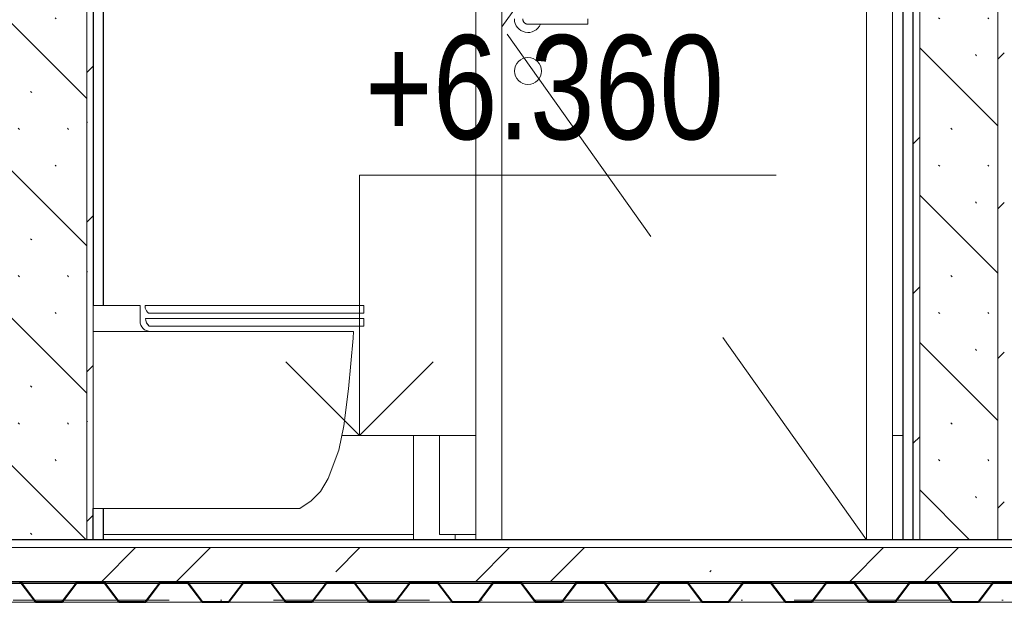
# Model space of a CAD drawing. Header units: millimetres. Extents: x -2033 to 156832, y -23587 to 25008.
# Tile 42 of 71: x 81134 to 83025, y 6040 to 7159. Entities that reach past the tile are written whole.
import ezdxf

# ---------------------------------------------------------------- set-up
doc = ezdxf.new("R2010")
doc.units = ezdxf.units.MM
for name, pattern in [('Hidden', [714.375, 476.25, -238.125]), ('Čerchovaná 10mm', [1800, 1000, -400, 0, -400]), ('Čerchovaná 3mm', [500, 300, -100, 0, -100])]:
    doc.linetypes.add(name, pattern=pattern)
for name, color, linetype, lineweight in [('CA_DVERE', 7, 'Continuous', 13), ('CA_DVERE18', 8, 'Continuous', 9), ('CA_DVERE25', 7, 'Continuous', 9), ('CA_KOTY', 3, 'Continuous', 9), ('CA_NEVHRA1', 3, 'Čerchovaná 3mm', 13), ('CA_OSY', 5, 'Continuous', 9), ('CA_PODLAHA', 1, 'Continuous', 25), ('CA_PODLAHA25', 7, 'Continuous', 13), ('CA_POHHRA18', 9, 'Continuous', 9), ('CA_POHHRA25', 7, 'Continuous', 13), ('CA_REZY', 1, 'Continuous', 25), ('CA_SRAFY', 9, 'Continuous', 25), ('CA_ZARIZPRED', 8, 'Continuous', 13)]:
    doc.layers.add(name, color=color, linetype=linetype, lineweight=lineweight)
doc.styles.add('Arial_3', font='arial.ttf', dxfattribs={"width": 0.8, "height": 200})
pattern_1 = [(0, (225784.02, 6169.97), (0, 300), [])]
pattern_2 = [(135, (225784.02, 6169.97), (-141.42136, -141.42136), []), (135, (225878.3, 6169.97), (-141.42136, -141.42136), [3.353, -96.647]), (135, (225972.59, 6169.97), (-141.42136, -141.42136), [3.353, -96.647])]
pattern_3 = [(45, (225784.02, 6169.97), (-143.6841, 143.6841), []), (45, (225879.81, 6169.97), (-143.6841, 143.6841), [3.353, -98.247]), (45, (225975.6, 6169.97), (-143.6841, 143.6841), [3.353, -98.247])]

# ---------------------------------------------------------------- blocks, each defined once
blk = doc.blocks.new('HP_Jednokridle-oboustrana-zaruben1 - 700x1970-V4-ŘEZ 3 _vestavek V1')
at = {"layer": 'CA_DVERE18'}
for p, q in [((15660, 8130), (15660, 6160)), ((16360, 6160), (16360, 8130)), ((15710, 7150), (15825, 7150)), ((15825, 7150), (15825, 7160))]:
    blk.add_line(p, q, dxfattribs=at)
at = {"layer": 'CA_DVERE18', "linetype": 'Hidden'}
for p, q in [((15660, 7145), (16360, 8130)), ((16360, 6160), (15660, 7145))]:
    blk.add_line(p, q, dxfattribs=at)
at = {"layer": 'CA_DVERE18'}
for centre, start, end in [((15710, 7160), 180, 337.3448), ((15710, 7060), 0, 180), ((15710, 7060), 180, 0)]:
    blk.add_arc(centre, 26, start, end, dxfattribs=at)
blk.add_open_spline([(15710, 7150), (15709.7, 7150), (15709.3, 7150), (15708.7, 7150.1), (15708, 7150.2), (15707.4, 7150.3), (15706.8, 7150.5), (15706.1, 7150.8), (15705.5, 7151), (15705, 7151.3), (15704.4, 7151.7), (15703.7, 7152.2), (15703, 7152.8), (15702.4, 7153.4), (15701.9, 7154.1), (15701.3, 7155), (15700.7, 7156.2), (15700.1, 7157.8), (15700, 7159.1), (15700, 7160)], degree=3, knots=[0.5, 0.5, 0.5, 0.5, 0.5208333, 0.5416667, 0.5625, 0.5833333, 0.6041667, 0.625, 0.6458333, 0.6666667, 0.6875, 0.7083333, 0.75, 0.7708333, 0.7916667, 0.8333333, 0.875, 0.9166667, 1, 1, 1, 1], dxfattribs=at)
at = {"layer": 'CA_DVERE25'}
for p, q in [((15610, 8180), (15610, 6160)), ((16410, 6160), (16410, 8180))]:
    blk.add_line(p, q, dxfattribs=at)
blk = doc.blocks.new('WC 01 - WC-V5-ŘEZ 3 _vestavek V1')
at = {"layer": 'CA_ZARIZPRED'}
for p, q in [((9715, 6610), (9805, 6610)), ((9715, 6560), (9715, 6610)), ((9805, 6580), (9805, 6610)), ((9815, 6610), (10035, 6610)), ((9815, 6610), (9815, 6605)), ((10235, 6610), (10035, 6610)), ((10235, 6595), (10235, 6610)), ((10035, 6585), (9815.7, 6585)), ((9821.4, 6595), (10035, 6595)), ((10235, 6595), (10035, 6595)), ((10035, 6585), (10235, 6585)), ((10235, 6570), (10235, 6585)), ((9822.7, 6570), (10035, 6570)), ((10235, 6570), (10035, 6570)), ((9825, 6560), (9715, 6560)), ((10035, 6560), (9825, 6560)), ((10215, 6560), (10035, 6560)), ((9715, 6220), (10035, 6220)), ((10111.7, 6220), (10035, 6220))]:
    blk.add_line(p, q, dxfattribs=at)
at = {"layer": 'CA_ZARIZPRED', "flags": 128}
for points in [[(10166.2, 6277.5), (10186.5, 6331.8), (10196.3, 6379), (10205.6, 6449.9), (10214.1, 6547.1), (10215, 6560)], [(10166.2, 6277.5), (10151.4, 6252.7), (10133.4, 6234.6), (10112.2, 6220.3), (10111.7, 6220)]]:
    blk.add_lwpolyline(points, dxfattribs=at)
at = {"layer": 'CA_ZARIZPRED'}
for centre, radius, start, end in [((9833.6, 6609.8), 19.1, 194.5849, 230.646), ((9834.8, 6584.8), 19.1, 179.354, 230.646), ((9825, 6580), 20, 180, 270), ((9834.8, 6584.8), 19.1, 205, 230.646)]:
    blk.add_arc(centre, radius, start, end, dxfattribs=at)
blk.add_open_spline([(9715, 6220), (9715, 6239.9), (9715, 6292.9), (9715, 6359.6), (9715, 6560)], degree=3, knots=[0, 0, 0, 0, 0.1880239, 0.5523307, 0.5523307, 0.5523307, 0.5523307], dxfattribs=at)
blk = doc.blocks.new('CZ-Dveře_otočné_jednokřídlé_OCZ - CZ-Dveře_otočné_jednokřídlé_900-V6-ŘEZ 3 _vestavek V1')
at = {"layer": 'CA_DVERE18'}
for p, q in [((10380, 6360), (10380, 6170)), ((10380, 6170), (10450, 6170))]:
    blk.add_line(p, q, dxfattribs=at)
at = {"layer": 'CA_DVERE25'}
for p, q in [((10330, 6360), (10330, 6160)), ((10410, 6170), (10410, 6160))]:
    blk.add_line(p, q, dxfattribs=at)
blk = doc.blocks.new('ocelová kce final - 11542_003_OK-HALA_TaO-2_ET_AciS_2025-05-29_upr_dwg-2597525-ŘEZ 3 _vestavek V1')
at = {"layer": 'CA_REZY'}
for p, q in [((21835, 6160), (4570, 6160)), ((4570, 6079), (21835, 6079)), ((9573.8, 6079), (9526.2, 6079)), ((9686.1, 6079), (9573.9, 6079)), ((9576.2, 6076.7), (9602.9, 6041.6)), ((9577.1, 6077.4), (9603.8, 6042.3)), ((9603.8, 6042.3), (9577.1, 6077.4)), ((9656.2, 6042.3), (9682.9, 6077.4)), ((9682.9, 6077.4), (9656.2, 6042.3)), ((9657.1, 6041.6), (9683.8, 6076.7)), ((9733.8, 6079), (9686.2, 6079)), ((9686.2, 6077.9), (9733.8, 6077.9)), ((9846.1, 6079), (9733.9, 6079)), ((9736.2, 6076.7), (9762.9, 6041.6)), ((9737.1, 6077.4), (9763.8, 6042.3)), ((9763.8, 6042.3), (9737.1, 6077.4)), ((9816.2, 6042.3), (9842.9, 6077.4)), ((9842.9, 6077.4), (9816.2, 6042.3)), ((9817.1, 6041.6), (9843.8, 6076.7)), ((9893.8, 6079), (9846.2, 6079)), ((9846.2, 6077.9), (9893.8, 6077.9)), ((10006.1, 6079), (9893.9, 6079)), ((9896.2, 6076.7), (9922.9, 6041.6)), ((9897.1, 6077.4), (9923.8, 6042.3)), ((9923.8, 6042.3), (9897.1, 6077.4)), ((9976.2, 6042.3), (10002.9, 6077.4)), ((10002.9, 6077.4), (9976.2, 6042.3)), ((9977.1, 6041.6), (10003.8, 6076.7)), ((10053.8, 6079), (10006.2, 6079)), ((10006.2, 6077.9), (10053.8, 6077.9)), ((10166.1, 6079), (10053.9, 6079)), ((10056.2, 6076.7), (10082.9, 6041.6)), ((10057.1, 6077.4), (10083.8, 6042.3)), ((10083.8, 6042.3), (10057.1, 6077.4)), ((10136.2, 6042.3), (10162.9, 6077.4)), ((10162.9, 6077.4), (10136.2, 6042.3)), ((10137.1, 6041.6), (10163.8, 6076.7)), ((10213.8, 6079), (10166.2, 6079)), ((10166.2, 6077.9), (10213.8, 6077.9)), ((10326.1, 6079), (10213.9, 6079)), ((10216.2, 6076.7), (10242.9, 6041.6)), ((10217.1, 6077.4), (10243.8, 6042.3)), ((10243.8, 6042.3), (10217.1, 6077.4)), ((10296.2, 6042.3), (10322.9, 6077.4)), ((10322.9, 6077.4), (10296.2, 6042.3)), ((10297.1, 6041.6), (10323.8, 6076.7)), ((10370, 6079), (10326.2, 6079)), ((10326.2, 6077.9), (10370, 6077.9)), ((10373.8, 6079), (10330, 6079)), ((10330, 6079), (10330, 6077.9)), ((10330, 6077.9), (10373.8, 6077.9)), ((10370, 6077.9), (10370, 6079)), ((10486.1, 6079), (10373.9, 6079)), ((10376.2, 6076.7), (10402.9, 6041.6)), ((10377.1, 6077.4), (10403.8, 6042.3)), ((10403.8, 6042.3), (10377.1, 6077.4)), ((10456.2, 6042.3), (10482.9, 6077.4)), ((10482.9, 6077.4), (10456.2, 6042.3)), ((10457.1, 6041.6), (10483.8, 6076.7)), ((10533.8, 6079), (10486.2, 6079)), ((10486.2, 6077.9), (10533.8, 6077.9)), ((10646.1, 6079), (10533.9, 6079)), ((10536.2, 6076.7), (10562.9, 6041.6)), ((10537.1, 6077.4), (10563.8, 6042.3)), ((10563.8, 6042.3), (10537.1, 6077.4)), ((10616.2, 6042.3), (10642.9, 6077.4)), ((10642.9, 6077.4), (10616.2, 6042.3)), ((10617.1, 6041.6), (10643.8, 6076.7)), ((10693.8, 6079), (10646.2, 6079)), ((10646.2, 6077.9), (10693.8, 6077.9)), ((10806.1, 6079), (10693.9, 6079)), ((10696.2, 6076.7), (10722.9, 6041.6)), ((10697.1, 6077.4), (10723.8, 6042.3)), ((10723.8, 6042.3), (10697.1, 6077.4)), ((10776.2, 6042.3), (10802.9, 6077.4)), ((10802.9, 6077.4), (10776.2, 6042.3)), ((10777.1, 6041.6), (10803.8, 6076.7)), ((10853.8, 6079), (10806.2, 6079)), ((10806.2, 6077.9), (10853.8, 6077.9)), ((10966.1, 6079), (10853.9, 6079)), ((10856.2, 6076.7), (10882.9, 6041.6)), ((10857.1, 6077.4), (10883.8, 6042.3)), ((10883.8, 6042.3), (10857.1, 6077.4)), ((10936.2, 6042.3), (10962.9, 6077.4)), ((10962.9, 6077.4), (10936.2, 6042.3)), ((10937.1, 6041.6), (10963.8, 6076.7)), ((11013.8, 6079), (10966.2, 6079)), ((10966.2, 6077.9), (11013.8, 6077.9)), ((11126.1, 6079), (11013.9, 6079)), ((11016.2, 6076.7), (11042.9, 6041.6)), ((11017.1, 6077.4), (11043.8, 6042.3)), ((11043.8, 6042.3), (11017.1, 6077.4)), ((11096.2, 6042.3), (11122.9, 6077.4)), ((11122.9, 6077.4), (11096.2, 6042.3)), ((11097.1, 6041.6), (11123.8, 6076.7)), ((11173.8, 6079), (11126.2, 6079)), ((11126.2, 6077.9), (11173.8, 6077.9)), ((11286.1, 6079), (11173.9, 6079)), ((11176.2, 6076.7), (11202.9, 6041.6)), ((11177.1, 6077.4), (11203.8, 6042.3)), ((11203.8, 6042.3), (11177.1, 6077.4)), ((11256.2, 6042.3), (11282.9, 6077.4)), ((11282.9, 6077.4), (11256.2, 6042.3)), ((11257.1, 6041.6), (11283.8, 6076.7)), ((11330, 6079), (11286.2, 6079)), ((11286.2, 6077.9), (11330, 6077.9)), ((11333.8, 6079), (11290, 6079)), ((11290, 6079), (11290, 6077.9)), ((11290, 6077.9), (11333.8, 6077.9)), ((11330, 6077.9), (11330, 6079)), ((11446.1, 6079), (11333.9, 6079)), ((11336.2, 6076.7), (11362.9, 6041.6)), ((11337.1, 6077.4), (11363.8, 6042.3)), ((11363.8, 6042.3), (11337.1, 6077.4)), ((11416.2, 6042.3), (11442.9, 6077.4)), ((11442.9, 6077.4), (11416.2, 6042.3)), ((11417.1, 6041.6), (11443.8, 6076.7)), ((11493.8, 6079), (11446.2, 6079)), ((11446.2, 6077.9), (11493.8, 6077.9)), ((9606.2, 6041.1), (9653.8, 6041.1)), ((9653.8, 6041.1), (9606.2, 6041.1)), ((9606.2, 6040), (9653.8, 6040)), ((9766.2, 6041.1), (9813.8, 6041.1)), ((9813.8, 6041.1), (9766.2, 6041.1)), ((9766.2, 6040), (9813.8, 6040)), ((9926.2, 6041.1), (9973.8, 6041.1)), ((9973.8, 6041.1), (9926.2, 6041.1)), ((9926.2, 6040), (9973.8, 6040)), ((10086.2, 6041.1), (10133.8, 6041.1)), ((10133.8, 6041.1), (10086.2, 6041.1)), ((10086.2, 6040), (10133.8, 6040)), ((10246.2, 6041.1), (10293.8, 6041.1)), ((10293.8, 6041.1), (10246.2, 6041.1)), ((10246.2, 6040), (10293.8, 6040)), ((10406.2, 6041.1), (10453.8, 6041.1)), ((10453.8, 6041.1), (10406.2, 6041.1)), ((10406.2, 6040), (10453.8, 6040)), ((10566.2, 6041.1), (10613.8, 6041.1)), ((10613.8, 6041.1), (10566.2, 6041.1)), ((10566.2, 6040), (10613.8, 6040)), ((10726.2, 6041.1), (10773.8, 6041.1)), ((10773.8, 6041.1), (10726.2, 6041.1)), ((10726.2, 6040), (10773.8, 6040)), ((10886.2, 6041.1), (10933.8, 6041.1)), ((10933.8, 6041.1), (10886.2, 6041.1)), ((10886.2, 6040), (10933.8, 6040)), ((11046.2, 6041.1), (11093.8, 6041.1)), ((11093.8, 6041.1), (11046.2, 6041.1)), ((11046.2, 6040), (11093.8, 6040)), ((11206.2, 6041.1), (11253.8, 6041.1)), ((11253.8, 6041.1), (11206.2, 6041.1)), ((11206.2, 6040), (11253.8, 6040)), ((11366.2, 6041.1), (11413.8, 6041.1)), ((11413.8, 6041.1), (11366.2, 6041.1)), ((11366.2, 6040), (11413.8, 6040))]:
    blk.add_line(p, q, dxfattribs=at)
for centre, radius, start, end in [((9573.8, 6075), 4.04, 36.3452, 90), ((9573.8, 6075), 2.96, 36.1815, 90), ((9573.8, 6075), 4.04, 36.3453, 88.7247), ((9686.3, 6074.8), 4.18, 91.5924, 142.6726), ((9686.2, 6075), 4.04, 90, 143.6548), ((9686.2, 6075), 2.96, 90, 143.8185), ((9733.8, 6075), 4.04, 36.3452, 90), ((9733.8, 6075), 2.96, 36.1815, 90), ((9733.8, 6075), 4.04, 36.3453, 88.7247), ((9846.3, 6074.8), 4.18, 91.5924, 142.6726), ((9846.2, 6075), 4.04, 90, 143.6548), ((9846.2, 6075), 2.96, 90, 143.8185), ((9893.8, 6075), 4.04, 36.3452, 90), ((9893.8, 6075), 2.96, 36.1815, 90), ((9893.8, 6075), 4.04, 36.3453, 88.7247), ((10006.3, 6074.8), 4.18, 91.5924, 142.6726), ((10006.2, 6075), 4.04, 90, 143.6548), ((10006.2, 6075), 2.96, 90, 143.8185), ((10053.8, 6075), 4.04, 36.3452, 90), ((10053.8, 6075), 2.96, 36.1815, 90), ((10053.8, 6075), 4.04, 36.3453, 88.7247), ((10166.3, 6074.8), 4.18, 91.5924, 142.6726), ((10166.2, 6075), 4.04, 90, 143.6548), ((10166.2, 6075), 2.96, 90, 143.8185), ((10213.8, 6075), 4.04, 36.3452, 90), ((10213.8, 6075), 2.96, 36.1815, 90), ((10213.8, 6075), 4.04, 36.3453, 88.7247), ((10326.3, 6074.8), 4.18, 91.5924, 142.6726), ((10326.2, 6075), 4.04, 90, 143.6548), ((10326.2, 6075), 2.96, 90, 143.8185), ((10373.8, 6075), 4.04, 36.3452, 90), ((10373.8, 6075), 2.96, 36.1815, 90), ((10373.8, 6075), 4.04, 36.3453, 88.7247), ((10486.3, 6074.8), 4.18, 91.5924, 142.6726), ((10486.2, 6075), 4.04, 90, 143.6548), ((10486.2, 6075), 2.96, 90, 143.8185), ((10533.8, 6075), 4.04, 36.3452, 90), ((10533.8, 6075), 2.96, 36.1815, 90), ((10533.8, 6075), 4.04, 36.3453, 88.7247), ((10646.3, 6074.8), 4.18, 91.5924, 142.6726), ((10646.2, 6075), 4.04, 90, 143.6548), ((10646.2, 6075), 2.96, 90, 143.8185), ((10693.8, 6075), 4.04, 36.3452, 90), ((10693.8, 6075), 2.96, 36.1815, 90), ((10693.8, 6075), 4.04, 36.3453, 88.7247), ((10806.3, 6074.8), 4.18, 91.5924, 142.6726), ((10806.2, 6075), 4.04, 90, 143.6548), ((10806.2, 6075), 2.96, 90, 143.8185), ((10853.8, 6075), 4.04, 36.3452, 90), ((10853.8, 6075), 2.96, 36.1815, 90), ((10853.8, 6075), 4.04, 36.3453, 88.7247), ((10966.3, 6074.8), 4.18, 91.5924, 142.6726), ((10966.2, 6075), 4.04, 90, 143.6548), ((10966.2, 6075), 2.96, 90, 143.8185), ((11013.8, 6075), 4.04, 36.3452, 90), ((11013.8, 6075), 2.96, 36.1815, 90), ((11013.8, 6075), 4.04, 36.3453, 88.7247), ((11126.3, 6074.8), 4.18, 91.5924, 142.6726), ((11126.2, 6075), 4.04, 90, 143.6548), ((11126.2, 6075), 2.96, 90, 143.8185), ((11173.8, 6075), 4.04, 36.3452, 90), ((11173.8, 6075), 2.96, 36.1815, 90), ((11173.8, 6075), 4.04, 36.3453, 88.7247), ((11286.3, 6074.8), 4.18, 91.5924, 142.6726), ((11286.2, 6075), 4.04, 90, 143.6548), ((11286.2, 6075), 2.96, 90, 143.8185), ((11333.8, 6075), 4.04, 36.3452, 90), ((11333.8, 6075), 2.96, 36.1815, 90), ((11333.8, 6075), 4.04, 36.3453, 88.7247), ((11446.3, 6074.8), 4.18, 91.5924, 142.6726), ((11446.2, 6075), 4.04, 90, 143.6548), ((11446.2, 6075), 2.96, 90, 143.8185), ((9606.2, 6044), 4.04, 216.3452, 270), ((9606.3, 6044.2), 3.09, 217.3274, 268.8539), ((9606.2, 6044), 2.96, 216.1815, 270), ((9653.8, 6044.1), 3.07, 270.9824, 322.8363), ((9653.8, 6044), 2.96, 270, 323.8185), ((9653.8, 6044), 4.04, 270, 323.6548), ((9766.2, 6044), 4.04, 216.3452, 270), ((9766.3, 6044.2), 3.09, 217.3274, 268.8539), ((9766.2, 6044), 2.96, 216.1815, 270), ((9813.8, 6044), 2.96, 270, 323.8187), ((9813.8, 6044), 2.96, 270, 323.8185), ((9813.8, 6044), 4.04, 270, 323.6548), ((9926.2, 6044), 4.04, 216.3452, 270), ((9926.3, 6044.2), 3.09, 217.3274, 268.8539), ((9926.2, 6044), 2.96, 216.1815, 270), ((9973.8, 6044), 2.96, 270, 323.8187), ((9973.8, 6044), 2.96, 270, 323.8185), ((9973.8, 6044), 4.04, 270, 323.6548), ((10086.2, 6044), 4.04, 216.3452, 270), ((10086.3, 6044.2), 3.09, 217.3274, 268.8539), ((10086.2, 6044), 2.96, 216.1815, 270), ((10133.8, 6044), 2.96, 270, 323.8187), ((10133.8, 6044), 2.96, 270, 323.8185), ((10133.8, 6044), 4.04, 270, 323.6548), ((10246.2, 6044), 4.04, 216.3452, 270), ((10246.3, 6044.2), 3.09, 217.3274, 268.8539), ((10246.2, 6044), 2.96, 216.1815, 270), ((10293.8, 6044.1), 3.07, 270.9824, 322.8363), ((10293.8, 6044), 2.96, 270, 323.8185), ((10293.8, 6044), 4.04, 270, 323.6548), ((10406.2, 6044), 4.04, 216.3452, 270), ((10406.3, 6044.2), 3.09, 217.3274, 268.8539), ((10406.2, 6044), 2.96, 216.1815, 270), ((10453.8, 6044), 2.96, 270, 323.8187), ((10453.8, 6044), 2.96, 270, 323.8185), ((10453.8, 6044), 4.04, 270, 323.6548), ((10566.2, 6044), 4.04, 216.3452, 270), ((10566.3, 6044.2), 3.09, 217.3274, 268.8539), ((10566.2, 6044), 2.96, 216.1815, 270), ((10613.8, 6044), 2.96, 270, 323.8187), ((10613.8, 6044), 2.96, 270, 323.8185), ((10613.8, 6044), 4.04, 270, 323.6548), ((10726.2, 6044), 4.04, 216.3452, 270), ((10726.3, 6044.2), 3.09, 217.3274, 268.8539), ((10726.2, 6044), 2.96, 216.1815, 270), ((10773.8, 6044), 2.96, 270, 323.8187), ((10773.8, 6044), 2.96, 270, 323.8185), ((10773.8, 6044), 4.04, 270, 323.6548), ((10886.2, 6044), 4.04, 216.3452, 270), ((10886.3, 6044.2), 3.09, 217.3274, 268.8539), ((10886.2, 6044), 2.96, 216.1815, 270), ((10933.8, 6044.1), 3.07, 270.9824, 322.8363), ((10933.8, 6044), 2.96, 270, 323.8185), ((10933.8, 6044), 4.04, 270, 323.6548), ((11046.2, 6044), 4.04, 216.3452, 270), ((11046.3, 6044.2), 3.09, 217.3274, 268.8539), ((11046.2, 6044), 2.96, 216.1815, 270), ((11093.8, 6044), 2.96, 270, 323.8187), ((11093.8, 6044), 2.96, 270, 323.8185), ((11093.8, 6044), 4.04, 270, 323.6548), ((11206.2, 6044), 4.04, 216.3452, 270), ((11206.3, 6044.2), 3.09, 217.3274, 268.8539), ((11206.2, 6044), 2.96, 216.1815, 270), ((11253.8, 6044), 2.96, 270, 323.8187), ((11253.8, 6044), 2.96, 270, 323.8185), ((11253.8, 6044), 4.04, 270, 323.6548), ((11366.2, 6044), 4.04, 216.3452, 270), ((11366.3, 6044.2), 3.09, 217.3274, 268.8539), ((11366.2, 6044), 2.96, 216.1815, 270), ((11413.8, 6044), 2.96, 270, 323.8187), ((11413.8, 6044), 2.96, 270, 323.8185), ((11413.8, 6044), 4.04, 270, 323.6548)]:
    blk.add_arc(centre, radius, start, end, dxfattribs=at)
blk = doc.blocks.new('ocelová kce final - ocelová kce final-2597615-ŘEZ 3 _vestavek V1')
blk.add_blockref('ocelová kce final - 11542_003_OK-HALA_TaO-2_ET_AciS_2025-05-29_upr_dwg-2597525-ŘEZ 3 _vestavek V1', (0, 0))
blk = doc.blocks.new('Výškové kóty - Nohoře-517394-ŘEZ 3 _vestavek V1')
at = {"layer": 'CA_KOTY'}
for p, q in [((10226.6, 6360), (10226.6, 6860)), ((10226.6, 6860), (11026.6, 6860)), ((10226.6, 6360), (10085.2, 6501.4)), ((10226.6, 6360), (10368, 6501.4))]:
    blk.add_line(p, q, dxfattribs=at)

msp = doc.modelspace()

# ---------------------------------------------------------------- hatches: boundary and pattern name
at = {"layer": 'CA_POHHRA25', "lineweight": 9}
h = msp.add_hatch(dxfattribs=at)
h.set_pattern_fill('FP_25', color=256, style=0, pattern_type=2)
h.set_pattern_definition(pattern_1)
h.paths.add_polyline_path([(81710.3, 6160), (81890.2, 6160), (81890.2, 6360), (81752.6, 6360), (81743, 6318.9), (81738.3, 6305.3), (81729.6, 6285.2), (81724.7, 6274.9), (81713.8, 6257.3), (81710.1, 6251.9), (81705.8, 6246.7), (81688.8, 6232), (81671.9, 6220), (81295.2, 6220), (81295.2, 6160), (81706.7, 6160)])
h.paths.add_polyline_path([(83635.2, 6160), (83635.2, 6360), (83045.2, 6360), (83045.2, 6160), (83582.3, 6160)])
h.paths.add_polyline_path([(84268.6, 8210), (84575.2, 8210), (84575.2, 8260), (84595.2, 8260), (84595.2, 10000), (83332.2, 10000), (83337.9, 9997.7), (83340.2, 9992), (83340.2, 9928), (83337.9, 9922.3), (83332.2, 9920), (83268.2, 9920), (83262.5, 9922.3), (83260.2, 9928), (83260.2, 9992), (83262.5, 9997.7), (83265.4, 10000), (83025.2, 10000), (83025.2, 8260), (83785.2, 8260), (83785.2, 8210)])
h.paths.add_polyline_path([(82830.2, 8260), (82850.2, 8260), (82850.2, 10000), (81275.2, 10000), (81275.2, 8260), (82810.2, 8260)])
h.paths.add_polyline_path([(83332.2, 9924), (83335, 9925.2), (83336.2, 9928), (83336.2, 9992), (83335, 9994.8), (83332.2, 9996), (83268.2, 9996), (83265.4, 9994.8), (83264.2, 9992), (83264.2, 9928), (83265.4, 9925.2), (83268.2, 9924)])
h = msp.add_hatch(dxfattribs=at)
h.set_pattern_fill('FP_25', color=256, style=0, pattern_type=2)
h.set_pattern_definition(pattern_1)
h.paths.add_polyline_path([(75990.2, 0), (93335.2, 0), (93335.2, 2050), (93265.2, 2050), (93258.1, 2052.9), (93255.2, 2060), (93255.2, 2140), (93258.1, 2147.1), (93265.2, 2150), (93395.2, 2150), (93402.3, 2147.1), (93405.2, 2140), (93405.2, 2060), (93402.3, 2052.9), (93395.2, 2050), (93435.2, 2050), (93435.2, 6160), (93405.2, 6160), (93405.2, 6023), (93311.2, 6023), (93300.7, 6020.2), (93293, 6012.5), (93290.2, 6002), (93290.2, 5838), (93293, 5827.5), (93300.7, 5819.8), (93311.2, 5817), (93405.2, 5817), (93405.2, 5800), (93165.2, 5800), (93165.2, 5817), (93259.2, 5817), (93269.7, 5819.8), (93277.4, 5827.5), (93280.2, 5838), (93280.2, 6002), (93277.4, 6012.5), (93269.7, 6020.2), (93259.2, 6023), (93165.2, 6023), (93165.2, 6040), (93166.4, 6041.1), (93163.1, 6041.6), (93134, 6078.5), (93134, 6077.9), (93083.1, 6077.4), (93084, 6076.7), (93056.4, 6042.3), (93054, 6040), (93006.4, 6041.1), (93003.1, 6041.6), (92974, 6078.5), (92974, 6077.9), (92923.1, 6077.4), (92924, 6076.7), (92896.4, 6042.3), (92894, 6040), (92846.4, 6041.1), (92843.1, 6041.6), (92814, 6078.5), (92814, 6077.9), (92763.1, 6077.4), (92764, 6076.7), (92736.4, 6042.3), (92734, 6040), (92686.4, 6041.1), (92683.1, 6041.6), (92654, 6078.5), (92654, 6077.9), (92603.1, 6077.4), (92604, 6076.7), (92576.4, 6042.3), (92574, 6040), (92526.4, 6041.1), (92523.1, 6041.6), (92494, 6078.5), (92494, 6077.9), (92443.1, 6077.4), (92444, 6076.7), (92416.4, 6042.3), (92414, 6040), (92366.4, 6041.1), (92363.1, 6041.6), (92334, 6078.5), (92333.3, 6077.9), (92283.1, 6077.4), (92284, 6076.7), (92256.4, 6042.3), (92254, 6040), (92206.4, 6041.1), (92203.1, 6041.6), (92174, 6078.5), (92174, 6077.9), (92123.1, 6077.4), (92124, 6076.7), (92096.4, 6042.3), (92094, 6040), (92046.4, 6041.1), (92043.1, 6041.6), (92014, 6078.5), (92014, 6077.9), (91963.1, 6077.4), (91964, 6076.7), (91936.4, 6042.3), (91934, 6040), (91886.4, 6041.1), (91883.1, 6041.6), (91854, 6078.5), (91854, 6077.9), (91803.1, 6077.4), (91804, 6076.7), (91776.4, 6042.3), (91774, 6040), (91726.4, 6041.1), (91723.1, 6041.6), (91694, 6078.5), (91694, 6077.9), (91643.1, 6077.4), (91644, 6076.7), (91616.4, 6042.3), (91614, 6040), (91566.4, 6041.1), (91563.1, 6041.6), (91534, 6078.5), (91534, 6077.9), (91483.1, 6077.4), (91484, 6076.7), (91456.4, 6042.3), (91454, 6040), (91406.4, 6041.1), (91403.1, 6041.6), (91374, 6078.5), (91374, 6077.9), (91323.1, 6077.4), (91324, 6076.7), (91296.4, 6042.3), (91294, 6040), (91246.4, 6041.1), (91243.1, 6041.6), (91214, 6078.5), (91214, 6077.9), (91163.1, 6077.4), (91164, 6076.7), (91136.4, 6042.3), (91132.2, 6040), (91086.4, 6041.1), (91083.1, 6041.6), (91054, 6078.5), (91054, 6077.9), (91003.1, 6077.4), (91004, 6076.7), (90976.4, 6042.3), (90974, 6040), (90926.4, 6041.1), (90923.1, 6041.6), (90894, 6078.5), (90894, 6077.9), (90843.1, 6077.4), (90844, 6076.7), (90816.4, 6042.3), (90814, 6040), (90766.4, 6041.1), (90763.1, 6041.6), (90734, 6078.5), (90734, 6077.9), (90683.1, 6077.4), (90684, 6076.7), (90656.4, 6042.3), (90654, 6040), (90606.4, 6041.1), (90603.1, 6041.6), (90574, 6078.5), (90574, 6077.9), (90523.1, 6077.4), (90524, 6076.7), (90496.4, 6042.3), (90494, 6040), (90446.4, 6041.1), (90443.1, 6041.6), (90414, 6078.5), (90414, 6077.9), (90363.1, 6077.4), (90364, 6076.7), (90336.4, 6042.3), (90334, 6040), (90286.4, 6041.1), (90283.1, 6041.6), (90254, 6078.5), (90254, 6077.9), (90203.1, 6077.4), (90204, 6076.7), (90176.4, 6042.3), (90174, 6040), (90126.4, 6041.1), (90123.1, 6041.6), (90094, 6078.5), (90094, 6077.9), (90043.1, 6077.4), (90044, 6076.7), (90016.4, 6042.3), (90014, 6040), (89966.4, 6041.1), (89963.1, 6041.6), (89934, 6078.5), (89934, 6077.9), (89883.1, 6077.4), (89884, 6076.7), (89856.4, 6042.3), (89854, 6040), (89806.4, 6041.1), (89803.1, 6041.6), (89774, 6078.5), (89774, 6077.9), (89723.1, 6077.4), (89724, 6076.7), (89696.4, 6042.3), (89694, 6040), (89646.4, 6041.1), (89643.1, 6041.6), (89614, 6078.5), (89614, 6077.9), (89563.1, 6077.4), (89564, 6076.7), (89536.4, 6042.3), (89534, 6040), (89486.4, 6041.1), (89483.1, 6041.6), (89454, 6078.5), (89454, 6077.9), (89403.1, 6077.4), (89404, 6076.7), (89376.4, 6042.3), (89374, 6040), (89326.4, 6041.1), (89323.1, 6041.6), (89294, 6078.5), (89294, 6077.9), (89243.1, 6077.4), (89244, 6076.7), (89216.4, 6042.3), (89214, 6040), (89166.4, 6041.1), (89163.1, 6041.6), (89134, 6078.5), (89134, 6077.9), (89083.1, 6077.4), (89084, 6076.7), (89056.4, 6042.3), (89054, 6040), (89006.4, 6041.1), (89003.1, 6041.6), (88974, 6078.5), (88974, 6077.9), (88923.1, 6077.4), (88924, 6076.7), (88896.4, 6042.3), (88894, 6040), (88846.4, 6041.1), (88843.1, 6041.6), (88814, 6078.5), (88814, 6077.9), (88763.1, 6077.4), (88764, 6076.7), (88736.4, 6042.3), (88729.9, 6040), (88686.4, 6041.1), (88683.1, 6041.6), (88654, 6078.5), (88654, 6077.9), (88603.1, 6077.4), (88604, 6076.7), (88576.4, 6042.3), (88574, 6040), (88526.4, 6041.1), (88523.1, 6041.6), (88494, 6078.5), (88494, 6077.9), (88443.1, 6077.4), (88444, 6076.7), (88416.4, 6042.3), (88414, 6040), (88366.4, 6041.1), (88363.1, 6041.6), (88334, 6078.5), (88334, 6077.9), (88283.1, 6077.4), (88284, 6076.7), (88256.4, 6042.3), (88254, 6040), (88206.4, 6041.1), (88203.1, 6041.6), (88174, 6078.5), (88174, 6077.9), (88123.1, 6077.4), (88124, 6076.7), (88096.4, 6042.3), (88094, 6040), (88046.4, 6041.1), (88043.1, 6041.6), (88014, 6078.5), (88014, 6077.9), (87963.1, 6077.4), (87964, 6076.7), (87936.4, 6042.3), (87934, 6040), (87886.4, 6041.1), (87883.1, 6041.6), (87854, 6078.5), (87854, 6077.9), (87803.1, 6077.4), (87804, 6076.7), (87776.4, 6042.3), (87774, 6040), (87726.4, 6041.1), (87720.2, 6045.5), (87694, 6078.5), (87694, 6077.9), (87643.1, 6077.4), (87644, 6076.7), (87616.4, 6042.3), (87614, 6040), (87720.2, 6040), (87720.2, 6023), (87626.2, 6023), (87615.7, 6020.2), (87608, 6012.5), (87605.2, 6002), (87605.2, 5838), (87608, 5827.5), (87615.7, 5819.8), (87626.2, 5817), (87720.2, 5817), (87720.2, 5800), (87480.2, 5800), (87480.2, 5817), (87574.2, 5817), (87584.7, 5819.8), (87592.4, 5827.5), (87595.2, 5838), (87595.2, 6002), (87592.4, 6012.5), (87584.7, 6020.2), (87574.2, 6023), (87480.2, 6023), (87480.2, 6040), (87566.4, 6041.1), (87563.1, 6041.6), (87534, 6078.5), (87534, 6077.9), (87483.1, 6077.4), (87484, 6076.7), (87456.4, 6042.3), (87454, 6040), (87406.4, 6041.1), (87403.1, 6041.6), (87374, 6078.5), (87374, 6077.9), (87323.1, 6077.4), (87324, 6076.7), (87296.4, 6042.3), (87294, 6040), (87246.4, 6041.1), (87243.1, 6041.6), (87214, 6078.5), (87214, 6077.9), (87163.1, 6077.4), (87164, 6076.7), (87136.4, 6042.3), (87134, 6040), (87086.4, 6041.1), (87083.1, 6041.6), (87054, 6078.5), (87054, 6077.9), (87003.1, 6077.4), (87004, 6076.7), (86976.4, 6042.3), (86974, 6040), (86926.4, 6041.1), (86923.1, 6041.6), (86894, 6078.5), (86894, 6077.9), (86843.1, 6077.4), (86844, 6076.7), (86816.4, 6042.3), (86814, 6040), (86766.4, 6041.1), (86763.1, 6041.6), (86734, 6078.5), (86734, 6077.9), (86683.1, 6077.4), (86684, 6076.7), (86656.4, 6042.3), (86654, 6040), (86606.4, 6041.1), (86603.1, 6041.6), (86574, 6078.5), (86574, 6077.9), (86523.1, 6077.4), (86524, 6076.7), (86496.4, 6042.3), (86494, 6040), (86446.4, 6041.1), (86443.1, 6041.6), (86414, 6078.5), (86414, 6077.9), (86363.1, 6077.4), (86364, 6076.7), (86336.4, 6042.3), (86334, 6040), (86286.4, 6041.1), (86283.1, 6041.6), (86254, 6078.5), (86254, 6077.9), (86203.1, 6077.4), (86204, 6076.7), (86176.4, 6042.3), (86174, 6040), (86126.4, 6041.1), (86123.1, 6041.6), (86094, 6078.5), (86094, 6077.9), (86043.1, 6077.4), (86044, 6076.7), (86016.4, 6042.3), (86014, 6040), (85966.4, 6041.1), (85963.1, 6041.6), (85934, 6078.5), (85934, 6077.9), (85883.1, 6077.4), (85884, 6076.7), (85856.4, 6042.3), (85854, 6040), (85806.4, 6041.1), (85803.1, 6041.6), (85774, 6078.5), (85774, 6077.9), (85723.1, 6077.4), (85724, 6076.7), (85696.4, 6042.3), (85694, 6040), (85646.4, 6041.1), (85641.3, 6044), (85614, 6078.5), (85614, 6077.9), (85563.1, 6077.4), (85564, 6076.7), (85536.4, 6042.3), (85534, 6040), (85486.4, 6041.1), (85483.1, 6041.6), (85454, 6078.5), (85454, 6077.9), (85403.1, 6077.4), (85404, 6076.7), (85376.4, 6042.3), (85374, 6040), (85326.4, 6041.1), (85323.1, 6041.6), (85294, 6078.5), (85294, 6077.9), (85243.1, 6077.4), (85244, 6076.7), (85216.4, 6042.3), (85214, 6040), (85166.4, 6041.1), (85163.1, 6041.6), (85134, 6078.5), (85134, 6077.9), (85083.1, 6077.4), (85084, 6076.7), (85056.4, 6042.3), (85054, 6040), (85006.4, 6041.1), (85003.1, 6041.6), (84974, 6078.5), (84974, 6077.9), (84923.1, 6077.4), (84924, 6076.7), (84896.4, 6042.3), (84894, 6040), (84846.4, 6041.1), (84843.1, 6041.6), (84814, 6078.5), (84814, 6077.9), (84763.1, 6077.4), (84764, 6076.7), (84736.4, 6042.3), (84734, 6040), (84686.4, 6041.1), (84683.1, 6041.6), (84654, 6078.5), (84654, 6077.9), (84603.1, 6077.4), (84604, 6076.7), (84576.4, 6042.3), (84574, 6040), (84526.4, 6041.1), (84523.1, 6041.6), (84494, 6078.5), (84494, 6077.9), (84443.1, 6077.4), (84444, 6076.7), (84416.4, 6042.3), (84414, 6040), (84366.4, 6041.1), (84363.1, 6041.6), (84334, 6078.5), (84334, 6077.9), (84283.1, 6077.4), (84284, 6076.7), (84256.4, 6042.3), (84254, 6040), (84206.4, 6041.1), (84203.1, 6041.6), (84174, 6078.5), (84174, 6077.9), (84123.1, 6077.4), (84124, 6076.7), (84096.4, 6042.3), (84094, 6040), (84046.4, 6041.1), (84043.1, 6041.6), (84014, 6078.5), (84014, 6077.9), (83963.1, 6077.4), (83964, 6076.7), (83936.4, 6042.3), (83934, 6040), (83886.4, 6041.1), (83883.1, 6041.6), (83854, 6078.5), (83854, 6077.9), (83803.1, 6077.4), (83804, 6076.7), (83776.4, 6042.3), (83774, 6040), (83726.4, 6041.1), (83723.1, 6041.6), (83694, 6078.5), (83694, 6077.9), (83643.1, 6077.4), (83644, 6076.7), (83616.4, 6042.3), (83614, 6040), (83566.4, 6041.1), (83563.1, 6041.6), (83534, 6078.5), (83534, 6077.9), (83483.1, 6077.4), (83484, 6076.7), (83456.4, 6042.3), (83454, 6040), (83406.4, 6041.1), (83403.1, 6041.6), (83374, 6078.5), (83374, 6077.9), (83323.1, 6077.4), (83324, 6076.7), (83296.4, 6042.3), (83294, 6040), (83246.4, 6041.1), (83243.1, 6041.6), (83214, 6078.5), (83214, 6077.9), (83163.1, 6077.4), (83164, 6076.7), (83136.4, 6042.3), (83134, 6040), (83086.4, 6041.1), (83083.1, 6041.6), (83054, 6078.5), (83054, 6077.9), (83003.1, 6077.4), (83004, 6076.7), (82976.4, 6042.3), (82974, 6040), (82926.4, 6041.1), (82923.1, 6041.6), (82894, 6078.5), (82894, 6077.9), (82843.1, 6077.4), (82844, 6076.7), (82816.4, 6042.3), (82814, 6040), (82766.4, 6041.1), (82763.1, 6041.6), (82734, 6078.5), (82734, 6077.9), (82683.1, 6077.4), (82684, 6076.7), (82656.4, 6042.3), (82654, 6040), (82606.4, 6041.1), (82603.1, 6041.6), (82574, 6078.5), (82574, 6077.9), (82523.1, 6077.4), (82524, 6076.7), (82496.4, 6042.3), (82494, 6040), (82446.4, 6041.1), (82443.1, 6041.6), (82414, 6078.5), (82414, 6077.9), (82363.1, 6077.4), (82364, 6076.7), (82336.4, 6042.3), (82334, 6040), (82286.4, 6041.1), (82283.1, 6041.6), (82254, 6078.5), (82254, 6077.9), (82203.1, 6077.4), (82204, 6076.7), (82176.4, 6042.3), (82174, 6040), (82126.4, 6041.1), (82123.1, 6041.6), (82094, 6078.5), (82094, 6077.9), (82043.1, 6077.4), (82044, 6076.7), (82016.4, 6042.3), (82014, 6040), (82040.2, 6040), (82040.2, 6023), (81946.2, 6023), (81935.7, 6020.2), (81928, 6012.5), (81925.2, 6002), (81925.2, 5838), (81928, 5827.5), (81935.7, 5819.8), (81946.2, 5817), (82040.2, 5817), (82040.2, 5800), (81800.2, 5800), (81800.2, 5817), (81894.2, 5817), (81904.7, 5819.8), (81912.4, 5827.5), (81915.2, 5838), (81915.2, 6002), (81912.4, 6012.5), (81904.7, 6020.2), (81894.2, 6023), (81800.2, 6023), (81800.2, 6040), (81806.4, 6041.1), (81800.2, 6045.5), (81774, 6078.5), (81774, 6077.9), (81723.1, 6077.4), (81724, 6076.7), (81696.4, 6042.3), (81694, 6040), (81646.4, 6041.1), (81643.1, 6041.6), (81614, 6078.5), (81614, 6077.9), (81563.1, 6077.4), (81564, 6076.7), (81536.4, 6042.3), (81534, 6040), (81486.4, 6041.1), (81483.1, 6041.6), (81454, 6078.5), (81454, 6077.9), (81403.1, 6077.4), (81404, 6076.7), (81376.4, 6042.3), (81374, 6040), (81326.4, 6041.1), (81323.1, 6041.6), (81294, 6078.5), (81294, 6077.9), (81243.1, 6077.4), (81244, 6076.7), (81216.4, 6042.3), (81214, 6040), (81166.4, 6041.1), (81163.1, 6041.6), (81134, 6078.5), (81134, 6077.9), (81083.1, 6077.4), (81084, 6076.7), (81056.4, 6042.3), (81054, 6040), (81006.4, 6041.1), (81003.1, 6041.6), (80974, 6078.5), (80974, 6077.9), (80923.1, 6077.4), (80924, 6076.7), (80896.4, 6042.3), (80894, 6040), (80846.4, 6041.1), (80843.1, 6041.6), (80814, 6078.5), (80814, 6077.9), (80763.1, 6077.4), (80764, 6076.7), (80736.4, 6042.3), (80734, 6040), (80686.4, 6041.1), (80683.1, 6041.6), (80654, 6078.5), (80654, 6077.9), (80603.1, 6077.4), (80604, 6076.7), (80576.4, 6042.3), (80574, 6040), (80526.4, 6041.1), (80523.1, 6041.6), (80494, 6078.5), (80493.7, 6077.9), (80443.1, 6077.4), (80444, 6076.7), (80416.4, 6042.3), (80414, 6040), (80366.4, 6041.1), (80363.1, 6041.6), (80334, 6078.5), (80334, 6077.9), (80283.1, 6077.4), (80284, 6076.7), (80256.4, 6042.3), (80254, 6040), (80206.4, 6041.1), (80203.1, 6041.6), (80174, 6078.5), (80174, 6077.9), (80123.1, 6077.4), (80124, 6076.7), (80096.4, 6042.3), (80094, 6040), (80046.4, 6041.1), (80043.1, 6041.6), (80014, 6078.5), (80014, 6077.9), (79963.1, 6077.4), (79964, 6076.7), (79936.4, 6042.3), (79934, 6040), (79886.4, 6041.1), (79883.1, 6041.6), (79854, 6078.5), (79854, 6077.9), (79803.1, 6077.4), (79804, 6076.7), (79776.4, 6042.3), (79774, 6040), (79726.4, 6041.1), (79723.1, 6041.6), (79694, 6078.5), (79694, 6077.9), (79643.1, 6077.4), (79644, 6076.7), (79616.4, 6042.3), (79614, 6040), (79566.4, 6041.1), (79563.1, 6041.6), (79534, 6078.5), (79534, 6077.9), (79483.1, 6077.4), (79484, 6076.7), (79456.4, 6042.3), (79454, 6040), (79406.4, 6041.1), (79403.1, 6041.6), (79374, 6078.5), (79374, 6077.9), (79323.1, 6077.4), (79324, 6076.7), (79296.4, 6042.3), (79292.6, 6040), (79246.4, 6041.1), (79243.1, 6041.6), (79214, 6078.5), (79214, 6077.9), (79163.1, 6077.4), (79164, 6076.7), (79136.4, 6042.3), (79134, 6040), (79086.4, 6041.1), (79083.1, 6041.6), (79054, 6078.5), (79054, 6077.9), (79003.1, 6077.4), (79004, 6076.7), (78976.4, 6042.3), (78974, 6040), (78926.4, 6041.1), (78923.1, 6041.6), (78894, 6078.5), (78894, 6077.9), (78843.1, 6077.4), (78844, 6076.7), (78816.4, 6042.3), (78814, 6040), (78766.4, 6041.1), (78763.1, 6041.6), (78734, 6078.5), (78734, 6077.9), (78683.1, 6077.4), (78684, 6076.7), (78656.4, 6042.3), (78654, 6040), (78606.2, 6041.2), (78603.1, 6041.6), (78574, 6078.5), (78574, 6077.9), (78523.1, 6077.4), (78524, 6076.7), (78496.4, 6042.3), (78494, 6040), (78446.4, 6041.1), (78443.1, 6041.6), (78414, 6078.5), (78414, 6077.9), (78363.1, 6077.4), (78364, 6076.7), (78336.4, 6042.3), (78334, 6040), (78286.4, 6041.1), (78283.1, 6041.6), (78254, 6078.5), (78254, 6077.9), (78203.1, 6077.4), (78204, 6076.7), (78176.4, 6042.3), (78174, 6040), (78126.4, 6041.1), (78123.1, 6041.6), (78094, 6078.5), (78094, 6077.9), (78043.1, 6077.4), (78044, 6076.7), (78016.4, 6042.3), (78014, 6040), (77966.4, 6041.1), (77963.1, 6041.6), (77934, 6078.5), (77934, 6077.9), (77883.1, 6077.4), (77884, 6076.7), (77856.4, 6042.3), (77854, 6040), (77806.4, 6041.1), (77803.1, 6041.6), (77774, 6078.5), (77774, 6077.9), (77723.1, 6077.4), (77724, 6076.7), (77696.4, 6042.3), (77694, 6040), (77646.4, 6041.1), (77643.1, 6041.6), (77614, 6078.5), (77614, 6077.9), (77563.1, 6077.4), (77564, 6076.7), (77536.4, 6042.3), (77534, 6040), (77486.4, 6041.1), (77483.1, 6041.6), (77454, 6078.5), (77454, 6077.9), (77403.1, 6077.4), (77404, 6076.7), (77376.4, 6042.3), (77374, 6040), (77326.4, 6041.1), (77323.1, 6041.6), (77294, 6078.5), (77294, 6077.9), (77243.1, 6077.4), (77244, 6076.7), (77216.4, 6042.3), (77214, 6040), (77166.4, 6041.1), (77163.1, 6041.6), (77134, 6078.5), (77134, 6077.9), (77083.1, 6077.4), (77084, 6076.7), (77056.4, 6042.3), (77054, 6040), (77006.4, 6041.1), (77003.1, 6041.6), (76974, 6078.5), (76974, 6077.9), (76923.1, 6077.4), (76924, 6076.7), (76896.4, 6042.3), (76890.3, 6040), (76846.4, 6041.1), (76843.1, 6041.6), (76814, 6078.5), (76814, 6077.9), (76763.1, 6077.4), (76764, 6076.7), (76736.4, 6042.3), (76734, 6040), (76686.4, 6041.1), (76683.1, 6041.6), (76654, 6078.5), (76654, 6077.9), (76603.1, 6077.4), (76604, 6076.7), (76576.4, 6042.3), (76574, 6040), (76526.4, 6041.1), (76523.1, 6041.6), (76494, 6078.5), (76494, 6077.9), (76443.1, 6077.4), (76444, 6076.7), (76416.4, 6042.3), (76414, 6040), (76366.4, 6041.1), (76360.2, 6045.5), (76334, 6078.5), (76334, 6077.9), (76283.1, 6077.4), (76284, 6076.7), (76256.4, 6042.3), (76254, 6040), (76360.2, 6040), (76360.2, 6023), (76266.2, 6023), (76255.7, 6020.2), (76248, 6012.5), (76245.2, 6001.2), (76245.2, 5838), (76248, 5827.5), (76255.7, 5819.8), (76266.2, 5817), (76360.2, 5817), (76360.2, 5800), (76120.2, 5800), (76120.2, 5817), (76214.2, 5817), (76224.7, 5819.8), (76232.4, 5827.5), (76235.2, 5838), (76234.4, 6004.9), (76232.4, 6012.5), (76224.7, 6020.2), (76214.2, 6023), (76120.2, 6023), (76120.2, 6160), (75790.2, 6160), (75790.2, 400), (75990.2, 400), (75990.2, 108)])
h.paths.add_polyline_path([(93395.2, 2055), (93398.7, 2056.5), (93400.2, 2060), (93400.2, 2140), (93398.7, 2143.5), (93395.2, 2145), (93265.2, 2145), (93261.7, 2143.5), (93260.2, 2140), (93260.2, 2060), (93261.7, 2056.5), (93265.2, 2055), (93335.2, 2055)])
h.paths.add_polyline_path([(81946.2, 4600), (81800.2, 4600), (81800.2, 4617), (81894.2, 4617), (81904.7, 4619.8), (81912.4, 4627.5), (81915.2, 4638), (81915.2, 4802), (81912.4, 4812.5), (81904.7, 4820.2), (81894.2, 4823), (81800.2, 4823), (81800.2, 4840), (82040.2, 4840), (82040.2, 4823), (81946.2, 4823), (81935.7, 4820.2), (81928, 4812.5), (81925.2, 4802), (81925.2, 4638), (81928, 4627.5), (81935.7, 4619.8), (81946.2, 4617), (82040.2, 4617), (82040.2, 4600)])
h.paths.add_polyline_path([(93311.2, 4600), (93165.2, 4600), (93165.2, 4617), (93259.2, 4617), (93269.7, 4619.8), (93277.4, 4627.5), (93280.2, 4638), (93280.2, 4802), (93277.4, 4812.5), (93269.7, 4820.2), (93259.2, 4823), (93165.2, 4823), (93165.2, 4840), (93405.2, 4840), (93405.2, 4823), (93311.2, 4823), (93300.7, 4820.2), (93293, 4812.5), (93290.2, 4802), (93290.2, 4638), (93293, 4627.5), (93300.7, 4619.8), (93311.2, 4617), (93405.2, 4617), (93405.2, 4600)])
h.paths.add_polyline_path([(87626.2, 4600), (87480.2, 4600), (87480.2, 4617), (87574.2, 4617), (87584.7, 4619.8), (87592.4, 4627.5), (87595.2, 4638), (87595.2, 4802), (87592.4, 4812.5), (87584.7, 4820.2), (87574.2, 4823), (87480.2, 4823), (87480.2, 4840), (87720.2, 4840), (87720.2, 4823), (87626.2, 4823), (87615.7, 4820.2), (87608, 4812.5), (87605.2, 4802), (87605.2, 4638), (87608, 4627.5), (87615.7, 4619.8), (87626.2, 4617), (87720.2, 4617), (87720.2, 4600)])
h.paths.add_polyline_path([(76360.2, 4600), (76120.2, 4600), (76120.2, 4617), (76214.2, 4617), (76224.7, 4619.8), (76232.4, 4627.5), (76235.2, 4638), (76235.2, 4802), (76232.4, 4812.5), (76224.7, 4820.2), (76214.2, 4823), (76120.2, 4823), (76120.2, 4840), (76360.2, 4840), (76360.2, 4823), (76266.2, 4823), (76255.7, 4820.2), (76248, 4812.5), (76245.2, 4802), (76245.2, 4638), (76248, 4627.5), (76255.7, 4619.8), (76266.2, 4617), (76360.2, 4617)])
h.paths.add_polyline_path([(93257.2, 5376.9), (93252.6, 5378.2), (93248.7, 5381.9), (93246.1, 5387.6), (93245.2, 5394.2), (93246.1, 5481.8), (93248.7, 5487.4), (93252.6, 5491.2), (93257.2, 5492.5), (93315.5, 5492.2), (93319.9, 5489.6), (93323.5, 5483.8), (93325.1, 5476.8), (93325.2, 5475.1), (93324.3, 5387.6), (93321.7, 5381.9), (93317.8, 5378.2), (93313.2, 5376.9), (93277, 5376.9)])
h.paths.add_polyline_path([(87614.6, 5376.9), (87569.9, 5377.2), (87565.5, 5379.8), (87561.9, 5385.5), (87560.3, 5392.5), (87560.2, 5394.2), (87561.1, 5481.8), (87563.7, 5487.4), (87567.6, 5491.2), (87572.2, 5492.5), (87630.5, 5492.2), (87634.9, 5489.6), (87638.5, 5483.8), (87640.1, 5476.8), (87640.2, 5475.1), (87639.3, 5387.6), (87636.7, 5381.9), (87632.8, 5378.2), (87628.2, 5376.9)])
h.paths.add_polyline_path([(81892.2, 5376.9), (81887.6, 5378.2), (81883.7, 5381.9), (81881.1, 5387.6), (81880.2, 5394.2), (81881.1, 5481.8), (81883.7, 5487.4), (81887.6, 5491.2), (81892.2, 5492.5), (81950.5, 5492.2), (81954.9, 5489.6), (81958.5, 5483.8), (81960.1, 5476.8), (81960.2, 5475.1), (81959.3, 5387.6), (81956.7, 5381.9), (81952.2, 5377.9), (81948.2, 5376.9)])
h.paths.add_polyline_path([(76212.2, 5376.9), (76207.6, 5378.2), (76203.7, 5381.9), (76201.1, 5387.6), (76200.2, 5394.2), (76201.1, 5481.8), (76204, 5487.7), (76207.6, 5491.2), (76212.2, 5492.5), (76270.5, 5492.2), (76274.9, 5489.6), (76278.5, 5483.8), (76280.1, 5476.8), (76280.2, 5475.1), (76279.3, 5387.6), (76276.7, 5381.9), (76272.8, 5378.2), (76268.2, 5376.9)])
h.paths.add_polyline_path([(93313.2, 5385.5), (93316.5, 5387), (93318.7, 5390.9), (93319.2, 5394.2), (93318.2, 5480), (93315.5, 5483.2), (93313.2, 5483.8), (93254.9, 5483.2), (93252.2, 5480), (93251.2, 5475.1), (93252.2, 5389.4), (93254.9, 5386.2), (93257.2, 5385.5), (93277, 5385.5)])
h.paths.add_polyline_path([(87572.2, 5385.5), (87630.5, 5386.2), (87633.2, 5389.4), (87634.2, 5394.2), (87633.2, 5480), (87630.5, 5483.2), (87628.2, 5483.8), (87569.9, 5483.2), (87567.2, 5480), (87566.2, 5475.1), (87567.2, 5389.4), (87569.9, 5386.2), (87571, 5385.7)])
h.paths.add_polyline_path([(81892.2, 5385.5), (81950.5, 5386.2), (81953.2, 5389.4), (81954.2, 5394.2), (81953.2, 5480), (81950.5, 5483.2), (81948.2, 5483.8), (81889.9, 5483.2), (81887.2, 5480), (81886.2, 5475.1), (81887.2, 5389.4), (81889.9, 5386.2), (81891, 5385.7)])
h.paths.add_polyline_path([(76268.2, 5385.5), (76271.5, 5387), (76273.7, 5390.9), (76274.2, 5394.2), (76273.2, 5480), (76270.5, 5483.2), (76268.2, 5483.8), (76209.9, 5483.2), (76207.2, 5480), (76206.2, 5475.1), (76207.2, 5389.4), (76209.9, 5386.2), (76212.2, 5385.5)])
h.paths.add_polyline_path([(81854, 6040), (81966.4, 6041.1), (81963.1, 6041.6), (81934, 6078.5), (81934, 6077.9), (81883.1, 6077.4), (81884, 6076.7), (81856.4, 6042.3), (81854, 6041.1)])
h.paths.add_polyline_path([(93395.2, 6040), (93395.2, 6065.2), (93376.4, 6042.3), (93374, 6040)])
h.paths.add_polyline_path([(93295.9, 6040), (93326.4, 6041.1), (93322.6, 6042.3), (93294, 6078.5), (93294, 6077.9), (93243.1, 6077.4), (93244, 6076.7), (93216.4, 6042.3), (93214, 6040), (93294.1, 6040)])
h.paths.add_polyline_path([(76130.2, 6040), (76206.4, 6041.1), (76203.1, 6041.6), (76174, 6078.5), (76174, 6077.9), (76130.2, 6077.4), (76130.2, 6041.3)])
at = {"layer": 'CA_SRAFY', "lineweight": 9}
h = msp.add_hatch(dxfattribs=at)
h.set_pattern_fill('FP_30', color=256, style=0, pattern_type=2)
h.set_pattern_definition(pattern_2)
h.paths.add_polyline_path([(81262.7, 6160), (81262.7, 10000), (81112.7, 10000), (81112.7, 6160), (81180, 6160)])
h = msp.add_hatch(dxfattribs=at)
h.set_pattern_fill('FP_29', color=256, style=0, pattern_type=2)
h.set_pattern_definition(pattern_3)
h.paths.add_polyline_path([(81275.2, 6160), (81275.2, 10000), (81262.7, 10000), (81262.7, 6160)])
h = msp.add_hatch(dxfattribs=at)
h.set_pattern_fill('FP_29', color=256, style=0, pattern_type=2)
h.set_pattern_definition(pattern_3)
h.paths.add_polyline_path([(82850.2, 6160), (82862.7, 6160), (82862.7, 10000), (82850.2, 10000), (82850.2, 7047.4)])
h = msp.add_hatch(dxfattribs=at)
h.set_pattern_fill('FP_30', color=256, style=0, pattern_type=2)
h.set_pattern_definition(pattern_2)
h.paths.add_polyline_path([(83012.7, 6160), (83012.7, 10000), (82862.7, 10000), (82862.7, 6160), (82895.9, 6160)])
h = msp.add_hatch(dxfattribs=at)
h.set_pattern_fill('FP_29', color=256, style=0, pattern_type=2)
h.set_pattern_definition(pattern_3)
h.paths.add_polyline_path([(83012.7, 6160), (83025.2, 6160), (83025.2, 10000), (83012.7, 10000), (83012.7, 6375.8)])
h = msp.add_hatch(dxfattribs=at)
h.set_pattern_fill('FP_23', color=256, style=0, pattern_type=2)
h.set_pattern_definition([(45, (225784, 6169.97), (-359.2102, 359.2102), []), (45, (225927.7, 6169.97), (-359.2102, 359.2102), []), (45, (226215.1, 6169.97), (-215.5261, 502.8943), [203.2, -101.6, 3.353, -98.247])])
h.paths.add_polyline_path([(93405.2, 6080), (93405.2, 6145), (76120.2, 6145), (76120.2, 6080), (93362.8, 6080)])

# ---------------------------------------------------------------- linework, layer by layer
at = {"layer": 'CA_NEVHRA1'}
msp.add_line((76120.2, 6044), (93405.2, 6044), dxfattribs=at)
at = {"layer": 'CA_OSY', "linetype": 'Čerchovaná 10mm'}
msp.add_line((70727.6, 6160), (97809.2, 6160), dxfattribs=at)
at = {"layer": 'CA_PODLAHA'}
msp.add_line((88070.2, 6160), (76120.2, 6160), dxfattribs=at)
at = {"layer": 'CA_PODLAHA25'}
for p, q in [((93405.2, 6145), (76120.2, 6145)), ((93405.2, 6080), (76120.2, 6080)), ((93405.2, 6040), (76120.2, 6040))]:
    msp.add_line(p, q, dxfattribs=at)
at = {"layer": 'CA_POHHRA18'}
msp.add_line((76120.2, 6076), (93405.2, 6076), dxfattribs=at)
at = {"layer": 'CA_POHHRA25'}
for p, q in [((81262.7, 10000), (81262.7, 6160)), ((82862.7, 10000), (82862.7, 6160)), ((83012.7, 10000), (83012.7, 6160)), ((81752.6, 6360), (82010.2, 6360)), ((82810.2, 6360), (82830.2, 6360))]:
    msp.add_line(p, q, dxfattribs=at)
at = {"layer": 'CA_REZY'}
for p, q in [((81275.2, 10000), (81275.2, 6610)), ((82850.2, 6160), (82850.2, 10000)), ((81295.2, 6610), (81295.2, 8260)), ((82830.2, 8260), (82830.2, 6160)), ((81275.2, 6160), (81275.2, 6220)), ((81295.2, 6160), (81295.2, 6220))]:
    msp.add_line(p, q, dxfattribs=at)

# ---------------------------------------------------------------- block references
at = {"layer": 'CA_DVERE', "lineweight": 9}
msp.add_blockref('CZ-Dveře_otočné_jednokřídlé_OCZ - CZ-Dveře_otočné_jednokřídlé_900-V6-ŘEZ 3 _vestavek V1', (71560.2, 0), dxfattribs=at)
at = {"layer": 'CA_DVERE18', "linetype": 'Hidden'}
msp.add_blockref('HP_Jednokridle-oboustrana-zaruben1 - 700x1970-V4-ŘEZ 3 _vestavek V1', (66400.3, 0), dxfattribs=at)
at = {"layer": 'CA_KOTY'}
msp.add_blockref('Výškové kóty - Nohoře-517394-ŘEZ 3 _vestavek V1', (71560.2, 0), dxfattribs=at)
at = {"layer": 'CA_ZARIZPRED'}
for name in ['ocelová kce final - ocelová kce final-2597615-ŘEZ 3 _vestavek V1', 'WC 01 - WC-V5-ŘEZ 3 _vestavek V1']:
    msp.add_blockref(name, (71560.2, 0), dxfattribs=at)

# ---------------------------------------------------------------- texts
at = {"layer": 'CA_KOTY', "insert": (81797.1, 7129.1), "char_height": 200, "width": 815.357, "attachment_point": 1, "line_spacing_factor": 0.941778, "style": 'Arial_3'}
msp.add_mtext('+6.360', dxfattribs=at)

doc.saveas('drawing.dxf')
